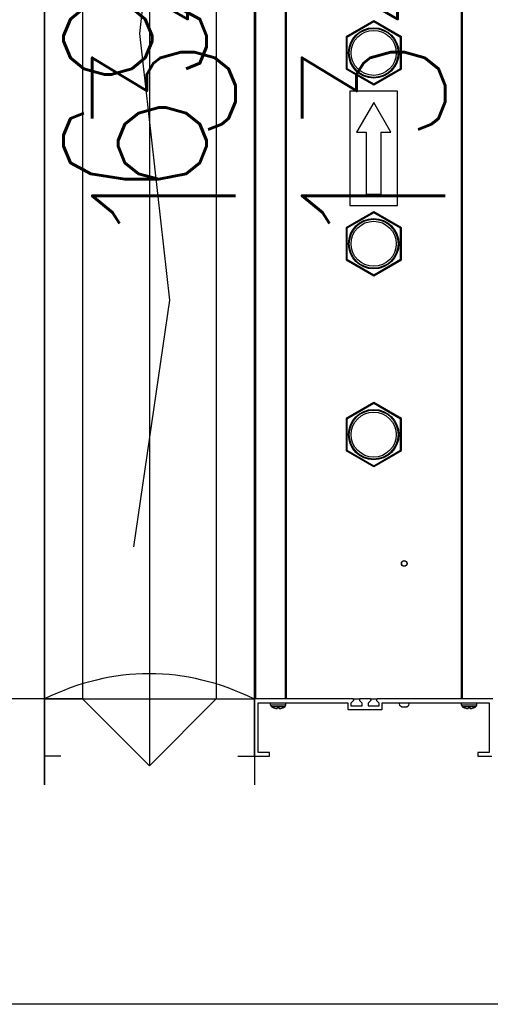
# Model space of a CAD drawing. Header units: millimetres. Extents: x -56303 to -45239, y -20463 to -4540.
# Tile 144 of 256: x -49610 to -49585, y -15368 to -15317. Entities that reach past the tile are written whole.
import ezdxf

# ---------------------------------------------------------------- set-up
doc = ezdxf.new("R2010")
doc.units = ezdxf.units.MM
for name, color, linetype in [('_HVAC_podkład', 8, 'Continuous'), ('FLUID-N2_cz', 7, 'Continuous'), ('FLUID-N2_cz-75-DIM', 7, 'Continuous')]:
    doc.layers.add(name, color=color, linetype=linetype)
doc.layers.add('_HVAC_urzadzenia', color=220, linetype='Continuous', lineweight=35)
doc.styles.add('OPIS1', font='ROMANS.SHX', dxfattribs={"width": 0.9})

# ---------------------------------------------------------------- blocks, each defined once
blk = doc.blocks.new('A$C69557CD5')
at = {"lineweight": -3}
for p, q in [((149.56, 130), (149.56, 885)), ((259.56, 130), (259.56, 885)), ((216.04, 655.24), (199.29, 508.59)), ((199.29, 508.59), (214.99, 368.93)), ((214.99, 368.93), (196.14, 239.73)), ((158.17, 130), (149.56, 130)), ((250.95, 130), (259.56, 130))]:
    blk.add_line(p, q, dxfattribs=at)
at = {"linetype": 'Continuous', "lineweight": -3}
for p, q in [((149.56, 855), (149.56, 160)), ((259.56, 160), (259.56, 855)), ((259.56, 855), (259.56, 160)), ((260.06, 855), (260.06, 160)), ((275.66, 855), (275.66, 160)), ((276.16, 855), (276.16, 160)), ((367.96, 855), (367.96, 160)), ((368.46, 855), (368.46, 160)), ((322.06, 515.24), (307.56, 506.87)), ((322.06, 514.78), (307.96, 506.64)), ((322.06, 514.78), (322.06, 515.24)), ((336.56, 506.87), (322.06, 515.24)), ((336.16, 506.64), (322.06, 514.78)), ((307.56, 506.87), (307.56, 490.13)), ((307.96, 506.64), (307.56, 506.87)), ((307.96, 506.64), (307.96, 490.36)), ((336.16, 506.64), (336.56, 506.87)), ((336.16, 490.36), (336.16, 506.64)), ((336.56, 490.13), (336.56, 506.87)), ((307.96, 490.36), (307.56, 490.13)), ((307.56, 490.13), (322.06, 481.76)), ((307.96, 490.36), (322.06, 482.22)), ((322.06, 482.22), (336.16, 490.36)), ((322.06, 481.76), (336.56, 490.13)), ((336.16, 490.36), (336.56, 490.13)), ((322.06, 482.22), (322.06, 481.76)), ((334.56, 478.5), (309.56, 478.5)), ((309.56, 478.5), (309.56, 418.5)), ((334.56, 418.5), (334.56, 478.5)), ((322.06, 472.5), (313.06, 456.91)), ((331.06, 456.91), (322.06, 472.5)), ((313.06, 456.91), (318.06, 456.91)), ((318.06, 456.91), (318.06, 424.5)), ((326.06, 456.91), (331.06, 456.91)), ((326.06, 424.5), (326.06, 456.91)), ((318.06, 424.5), (326.06, 424.5)), ((309.56, 418.5), (334.56, 418.5)), ((322.06, 415.24), (307.56, 406.87)), ((322.06, 414.78), (307.96, 406.64)), ((336.56, 406.87), (322.06, 415.24)), ((322.06, 414.78), (322.06, 415.24)), ((336.16, 406.64), (322.06, 414.78)), ((307.96, 406.64), (307.56, 406.87)), ((307.56, 406.87), (307.56, 390.13)), ((307.96, 406.64), (307.96, 390.36)), ((336.16, 406.64), (336.56, 406.87)), ((336.16, 390.36), (336.16, 406.64)), ((336.56, 390.13), (336.56, 406.87)), ((307.96, 390.36), (307.56, 390.13)), ((307.56, 390.13), (322.06, 381.76)), ((307.96, 390.36), (322.06, 382.22)), ((322.06, 382.22), (336.16, 390.36)), ((322.06, 381.76), (336.56, 390.13)), ((336.16, 390.36), (336.56, 390.13)), ((322.06, 382.22), (322.06, 381.76)), ((322.06, 315.24), (307.56, 306.87)), ((322.06, 314.78), (307.96, 306.64)), ((336.56, 306.87), (322.06, 315.24)), ((322.06, 314.78), (322.06, 315.24)), ((336.16, 306.64), (322.06, 314.78)), ((307.96, 306.64), (307.56, 306.87)), ((307.56, 306.87), (307.56, 290.13)), ((307.96, 306.64), (307.96, 290.36)), ((336.16, 306.64), (336.56, 306.87)), ((336.16, 290.36), (336.16, 306.64)), ((336.56, 290.13), (336.56, 306.87)), ((307.96, 290.36), (307.56, 290.13)), ((307.56, 290.13), (322.06, 281.76)), ((307.96, 290.36), (322.06, 282.22)), ((322.06, 282.22), (336.16, 290.36)), ((322.06, 281.76), (336.56, 290.13)), ((336.16, 290.36), (336.56, 290.13)), ((322.06, 282.22), (322.06, 281.76)), ((149.56, 160), (259.56, 160)), ((311.31, 160), (259.56, 160)), ((311.56, 160), (314.56, 160)), ((320.31, 160), (314.81, 160)), ((320.56, 160), (323.56, 160)), ((384.56, 160), (323.81, 160)), ((259.56, 159.5), (259.56, 130.5)), ((261.56, 158), (308.56, 158)), ((261.56, 132), (261.56, 158)), ((268.06, 156.79), (268.06, 158)), ((276.06, 156.79), (268.06, 156.79)), ((275.61, 155.95), (268.52, 155.95)), ((269.91, 155.27), (269.92, 155.28)), ((271.56, 155.28), (271.56, 154.94)), ((272.56, 155.28), (272.56, 154.94)), ((274.2, 155.28), (274.21, 155.27)), ((276.06, 156.79), (276.06, 158)), ((308.56, 158), (308.56, 154.9)), ((311.56, 159.2), (310.16, 157.8)), ((310.16, 157.8), (310.16, 156.4)), ((310.16, 156.4), (315.96, 156.4)), ((311.56, 159.75), (311.56, 159.2)), ((314.56, 159.75), (314.56, 159.2)), ((315.96, 157.8), (314.56, 159.2)), ((315.96, 156.4), (315.96, 157.8)), ((320.56, 159.2), (319.16, 157.8)), ((319.16, 157.8), (319.16, 156.4)), ((319.16, 156.4), (324.96, 156.4)), ((320.56, 159.75), (320.56, 159.2)), ((323.56, 159.75), (323.56, 159.2)), ((324.96, 157.8), (323.56, 159.2)), ((324.96, 156.4), (324.96, 157.8)), ((326.56, 158), (382.56, 158)), ((326.56, 154.9), (326.56, 158)), ((336.56, 155.95), (339.56, 155.95)), ((368.06, 156.79), (368.06, 158)), ((376.06, 156.79), (368.06, 156.79)), ((375.61, 155.95), (368.52, 155.95)), ((369.91, 155.27), (369.92, 155.28)), ((371.56, 155.28), (371.56, 154.94)), ((372.56, 155.28), (372.56, 154.94)), ((374.2, 155.28), (374.21, 155.27)), ((376.06, 156.79), (376.06, 158)), ((382.56, 158), (382.56, 132)), ((309.06, 154.4), (326.06, 154.4)), ((260.06, 130), (267.31, 130)), ((267.31, 132), (261.56, 132)), ((267.56, 130.25), (267.56, 131.75)), ((376.56, 131.75), (376.56, 130.25)), ((382.56, 132), (376.81, 132)), ((376.81, 130), (384.06, 130))]:
    blk.add_line(p, q, dxfattribs=at)
for centre, major_axis, start_param, end_param in [((322.06, 498.5), (-9.33, 9.33), 3.926991, 10.210176), ((322.06, 498.5), (-9.25, 9.25), 3.926991, 10.210176), ((322.06, 498.5), (-9.07, 9.07), 3.926991, 10.210176), ((322.06, 498.5), (-8.35, 8.35), 3.926991, 10.210176), ((322.06, 398.5), (-9.33, 9.33), 3.926991, 10.210176), ((322.06, 398.5), (-9.25, 9.25), 3.926991, 10.210176), ((322.06, 398.5), (-9.07, 9.07), 3.926991, 10.210176), ((322.06, 398.5), (-8.35, 8.35), 3.926991, 10.210176), ((322.06, 298.5), (-9.33, 9.33), 3.926991, 10.210176), ((322.06, 298.5), (-9.25, 9.25), 3.926991, 10.210176), ((322.06, 298.5), (-9.07, 9.07), 3.926991, 10.210176), ((322.06, 298.5), (8.35, 8.35), 5.497787, 11.780972), ((338.06, 231), (1.06, 1.06), 5.497787, 11.780972), ((338.06, 231), (1.01, 1.01), 5.497787, 11.780972), ((260.06, 159.5), (-0.354, 0.354), -0.785398, 0.785398), ((311.31, 159.75), (0.177, 0.177), 5.497787, 7.068583), ((314.81, 159.75), (-0.177, 0.177), -0.785398, 0.785398), ((320.31, 159.75), (0.177, 0.177), 5.497787, 7.068583), ((323.81, 159.75), (-0.177, 0.177), -0.785398, 0.785398), ((269.06, 156.79), (0.707, 0.707), 2.356194, 3.350059), ((272.06, 161.4), (-4.6, 4.6), 1.779263, 2.019076), ((272.06, 161.4), (-4.58, 4.58), 2.019372, 2.278966), ((272.06, 162.4), (-5.04, 5.04), 2.286056, 2.426333), ((272.06, 161.4), (4.58, 4.58), 4.004219, 4.263813), ((272.06, 161.4), (-4.6, 4.6), 2.693313, 2.933126), ((275.06, 156.79), (-0.707, 0.707), 2.933126, 3.926991), ((309.06, 154.9), (0.354, 0.354), 2.356194, 3.926991), ((326.06, 154.9), (-0.354, 0.354), 2.356194, 3.926991), ((337.43, 157.75), (1.41, 1.41), 2.231841, 3.475964), ((338.69, 157.75), (-1.41, 1.41), 2.807221, 4.051344), ((369.06, 156.79), (0.707, 0.707), 2.356194, 3.350059), ((372.06, 161.4), (-4.6, 4.6), 1.779263, 2.019076), ((372.06, 161.4), (-4.58, 4.58), 2.019372, 2.278966), ((372.06, 162.4), (-5.04, 5.04), 2.286056, 2.426333), ((372.06, 161.4), (4.58, 4.58), 4.004219, 4.263813), ((372.06, 161.4), (-4.6, 4.6), 2.693313, 2.933126), ((375.06, 156.79), (-0.707, 0.707), 2.933126, 3.926991), ((260.06, 130.5), (0.354, 0.354), 2.356194, 3.926991), ((267.31, 131.75), (0.177, 0.177), 5.497787, 7.068583), ((267.31, 130.25), (-0.177, 0.177), 2.356194, 3.926991), ((376.81, 131.75), (0.177, 0.177), 0.785398, 2.356194), ((376.81, 130.25), (-0.177, 0.177), 0.785398, 2.356194)]:
    blk.add_ellipse(centre, major_axis=major_axis, ratio=1, start_param=start_param, end_param=end_param, dxfattribs=at)
at = {"lineweight": -3}
blk.add_ellipse((204.43, -150.11), major_axis=(0, 323.33), ratio=0.599714, start_param=-0.286908, end_param=0.286908, dxfattribs=at)
blk = doc.blocks.new('*U248')
at = {"color": 0, "linetype": 'ByBlock', "lineweight": -2}
blk.add_line((-397.5, -650), (-397.5, -600), dxfattribs=at)
at = {"color": 64, "linetype": 'Continuous', "lineweight": -2}
blk.add_line((342.5, -650), (-442.5, -650), dxfattribs=at)
blk = doc.blocks.new('*U246')
at = {"color": 64, "linetype": 'Continuous', "lineweight": -2}
for p, q in [((-55, -392.5), (-55, 392.5)), ((55, 392.5), (55, -392.5))]:
    blk.add_line(p, q, dxfattribs=at)
at = {"color": 7, "linetype": 'Continuous'}
blk.add_line((0, 382.5), (0, -382.5), dxfattribs=at)
at = {"color": 0, "linetype": 'ByBlock', "lineweight": -2}
for p, q in [((-35, 347.5), (-35, -347.5)), ((35, 347.5), (35, -347.5)), ((-35, -347.5), (-55, -347.5)), ((0, -382.5), (-35, -347.5)), ((35, -347.5), (0, -382.5)), ((35, -347.5), (55, -347.5))]:
    blk.add_line(p, q, dxfattribs=at)

msp = doc.modelspace()

# ---------------------------------------------------------------- linework, layer by layer
at = {"layer": '_HVAC_podkład'}
msp.add_line((-49134.762, -15368.138), (-49854.547, -15368.138), dxfattribs=at)

# ---------------------------------------------------------------- block references
at = {"layer": '_HVAC_urzadzenia', "xscale": 0.09999999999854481, "yscale": 0.1000000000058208, "zscale": 0.1}
msp.add_blockref('A$C69557CD5', (-49623.4, -15368.138), dxfattribs=at)
at = {"layer": 'FLUID-N2_cz', "color": 64, "linetype": 'Continuous', "xscale": 0.1000000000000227, "yscale": 0.1000000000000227, "zscale": 0.1, "rotation": 89.99999999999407}
msp.add_blockref('*U248', (-49673.444, -15312.388), dxfattribs=at)
at = {"layer": 'FLUID-N2_cz', "color": 64, "linetype": 'Continuous', "xscale": 0.1000000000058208, "yscale": 0.1000000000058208, "zscale": 0.1}
msp.add_blockref('*U246', (-49602.944, -15317.388), dxfattribs=at)

# ---------------------------------------------------------------- texts
at = {"layer": 'FLUID-N2_cz-75-DIM', "color": 61, "char_height": 7.5, "attachment_point": 5, "rotation": 90, "style": 'OPIS1'}
for insert in [(-49608.444, -15317.388), (-49597.444, -15317.388)]:
    msp.add_mtext('695\\P1340', dxfattribs=dict(at, insert=insert))

doc.saveas('drawing.dxf')
